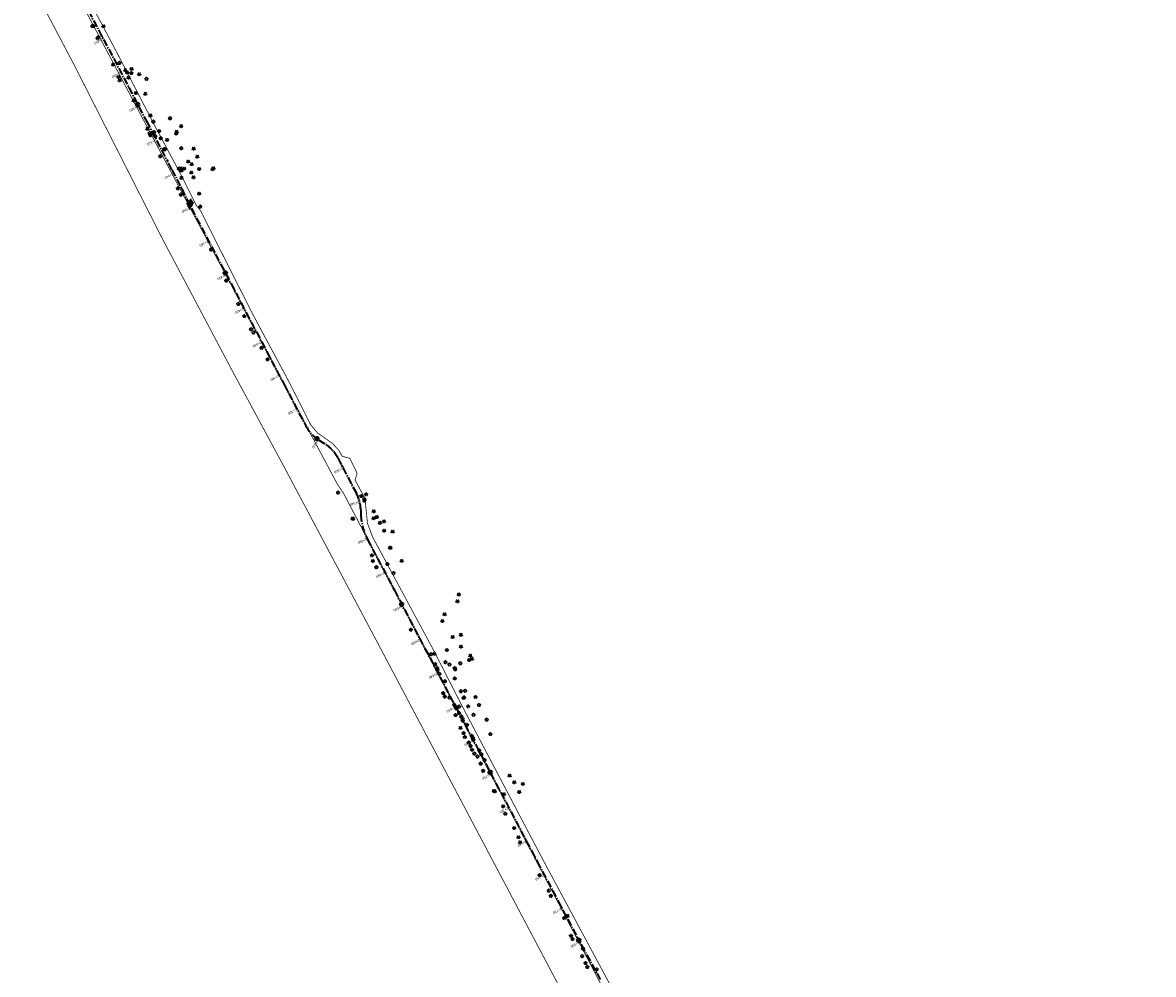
# Model space of a CAD drawing. Header units: metres. Extents: x 7529688 to 7533680, y 5721227 to 5727807.
# Tile 12 of 17: x 7530729 to 7531324, y 5725308 to 5725809. Entities that reach past the tile are written whole.
import ezdxf

# ---------------------------------------------------------------- set-up
doc = ezdxf.new("R2010")
doc.units = ezdxf.units.M
for name, pattern in [('817-dzialki-09-05-04$0$HIDDEN', [0.375, 0.25, -0.125]), ('ACAD_ISO05W100', [33, 24, -3, 0, -3, 0, -3]), ('CENTER2', [28.575, 19.05, -3.175, 3.175, -3.175])]:
    doc.linetypes.add(name, pattern=pattern)
for name, color, linetype in [('C-DROGI-SYTUACJA', 7, 'Continuous'), ('C-DROGI-SYTUACJA-ETYKIETY', 7, 'Continuous'), ('D-hatch-zjazdy-BA', 244, 'Continuous')]:
    doc.layers.add(name, color=color, linetype=linetype)
doc.layers.add('D-LR-etap-III', color=7, linetype='817-dzialki-09-05-04$0$HIDDEN', lineweight=50, true_color=0xff1aff)
doc.layers.add('D-pas-drogowy', color=7, linetype='ACAD_ISO05W100', lineweight=50)
doc.layers.add('widok', color=94, linetype='Continuous', lineweight=30)
doc.layers.add('poprzeczki', color=7, linetype='Continuous', true_color=0x0000c7)
doc.styles.get("Standard").update_dxf_attribs({"font": 'arial.ttf'})

# ---------------------------------------------------------------- blocks, each defined once
blk = doc.blocks.new('kilometraz')
at = {"linetype": 'ByBlock', "lineweight": -2}
blk.add_hatch(color=0, dxfattribs=at).paths.add_polyline_path([(0, -0.28125, 0.414213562), (0.28125, 0, 0.414213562), (0, 0.28125)])
at = {"color": 0, "linetype": 'ByBlock', "lineweight": -2}
blk.add_line((0, 0.28125), (0, -0.28125), dxfattribs=at)
blk.add_circle((0, 0), 0.28125, dxfattribs=at)
blk = doc.blocks.new('AeccTickLine')
at = {"color": 0, "linetype": 'ByBlock', "lineweight": -2}
blk.add_line((0, 1), (0, -1), dxfattribs=at)
blk = doc.blocks.new('OBOP02_01')
at = {"linetype": 'Continuous', "lineweight": -2}
blk.add_hatch(color=0, dxfattribs=at).paths.add_polyline_path([(0, -0.1, 1), (0, 0.1, 1)])
at = {"color": 0, "linetype": 'Continuous', "lineweight": -2}
blk.add_circle((0, 0), 0.1, dxfattribs=at)
for centre, radius, start, end in [((-0.8, 0.2), 0.7, 101.6336, 222.6627), ((0, 0.8), 0.7, 29.8459, 150.1541), ((0.8, 0.2), 0.7, 317.3373, 78.3664), ((-0.5, -0.6), 0.71, 174.3693, 292.5572), ((0.5, -0.6), 0.71, 247.4428, 5.6307)]:
    blk.add_arc(centre, radius, start, end, dxfattribs=at)
blk = doc.blocks.new('OBOP01_01')
at = {"linetype": 'Continuous', "lineweight": -2}
blk.add_hatch(color=0, dxfattribs=at).paths.add_polyline_path([(0, -0.1, 1), (0, 0.1, 1)])
at = {"color": 0, "linetype": 'Continuous', "lineweight": -2, "flags": 128}
blk.add_lwpolyline([(0, -1.7), (-0.3, -0.5), (-1.7, -0.5), (-0.6, 0.2), (-1, 1.4), (0, 0.6), (1, 1.4), (0.6, 0.2), (1.7, -0.5), (0.3, -0.5), (0, -1.7)], dxfattribs=at)
at = {"color": 0, "linetype": 'Continuous', "lineweight": -2}
blk.add_circle((0, 0), 0.1, dxfattribs=at)

msp = doc.modelspace()

# ---------------------------------------------------------------- hatches: boundary and pattern name
at = {"layer": 'D-hatch-zjazdy-BA'}
h = msp.add_hatch(dxfattribs=at)
h.set_pattern_fill('ANSI37', color=256, scale=0.15, style=0)
h.set_pattern_definition([(45, (0, 0), (-0.33675960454, 0.33675960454), []), (135, (0, 0), (-0.33675960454, -0.33675960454), [])])
h.paths.add_polyline_path([(7530817.23, 5725716.62), (7530814.97, 5725713.94), (7530816.53, 5725710.87), (7530818.77, 5725714.21)])

# ---------------------------------------------------------------- linework, layer by layer
at = {"layer": 'C-DROGI-SYTUACJA', "color": 2, "linetype": 'CENTER2', "lineweight": 35, "ltscale": 0.2}
msp.add_lwpolyline([(7530749.94, 5725840.8), (7530776.61, 5725790.32), (7530793.84, 5725757.42), (7530804.98, 5725736.31, -0.004099), (7530807.24, 5725731.94), (7530820.11, 5725706.57), (7530830.27, 5725687.3), (7530846.39, 5725656.6), (7530866.2, 5725619.07), (7530877.76, 5725597.08, 0.133536), (7530884.91, 5725589.39), (7530887.48, 5725587.79, -0.133608), (7530894.64, 5725580.1), (7530904.4, 5725561.51, -0.112773), (7530906.68, 5725552.89), (7530906.77, 5725550.23, 0.113466), (7530910.23, 5725537.24), (7530924.39, 5725510.47), (7530956.38, 5725449.59), (7530999.63, 5725367.56), (7531020.53, 5725328, 0.004067), (7531022.84, 5725323.71), (7531022.84, 5725323.71), (7531032.81, 5725305.57, -0.004228)], format="xyb", dxfattribs=at)
at = {"layer": 'D-LR-etap-III', "ltscale": 10, "flags": 128}
msp.add_lwpolyline([(7531750.47, 5723895.1, 0.4, 0.4, 0), (7531750.5, 5723895.13, 0.4, 0.4, 0), (7531682.71, 5724022.92, 0.4, 0.4, 0), (7531619.18, 5724147.2, 0.4, 0.4, 0), (7531592.31, 5724198.49, 0.4, 0.4, 0), (7531553.26, 5724272.92, 0.4, 0.4, 0), (7531504.02, 5724366.79, 0.4, 0.4, 0), (7531482.09, 5724407.62, 0.4, 0.4, 0), (7531412.35, 5724541.18, 0.4, 0.4, 0), (7531388.46, 5724586.93, 0.4, 0.4, 0), (7531345.12, 5724669.94, 0.4, 0.4, 0), (7531127.66, 5725081.67, 0.4, 0.4, 0), (7531059.25, 5725211.04, 0.4, 0.4, 0), (7531008.01, 5725307.95, 0.4, 0.4, 0), (7530964.18, 5725390.84, 0.4, 0.4, 0), (7530914.56, 5725484.68, 0.4, 0.4, 0), (7530865.24, 5725577.49, 0.4, 0.4, 0), (7530840.09, 5725624.06, 0.4, 0.4, 0), (7530802.56, 5725694.92, 0.4, 0.4, 0), (7530755.54, 5725787.51, 0.4, 0.4, 0), (7530708.72, 5725876.3, 0.4, 0.4, 0), (7530695.12, 5725902.09, 0.4, 0.4, 0), (7530642.91, 5726001.08, 0.4, 0.4, 0), (7530634.93, 5726016.15, 0.4, 0.4, 0), (7530610.82, 5726061.93, 0.4, 0.4, 0), (7530610.82, 5726061.93, 0.4, 0.4, 0), (7530607.21, 5726063.51, 0.4, 0.4, 0), (7530597.42, 5726080.68, 0.4, 0.4, 0), (7530591.16, 5726088.44, 0.4, 0.4, 0), (7530581.28, 5726107.21, 0.4, 0.4, 0), (7530571.29, 5726130.56, 0.4, 0.4, 0), (7530549.55, 5726171.53, 0.4, 0.4, 0), (7530531.01, 5726206.47, 0.4, 0.4, 0), (7530516.46, 5726236.02, 0.4, 0.4, 0), (7530500.8, 5726266.14, 0.4, 0.4, 0), (7530491.35, 5726283.94, 0.4, 0.4, 0), (7530482.4, 5726303.41, 0.4, 0.4, 0), (7530482.4, 5726303.41, 0.4, 0.4, 0), (7530450.41, 5726357.28, 0.4, 0.4, 0), (7530397.76, 5726458.5, 0.4, 0.4, 0), (7530334.71, 5726583.66, 0.4, 0.4, 0), (7530303.94, 5726645.17, 0.4, 0.4, 0), (7530300.51, 5726651.78, 0.4, 0.4, 0), (7530289.21, 5726671.97, 0.4, 0.4, 0), (7530281.54, 5726685.57, 0.4, 0.4, 0), (7530261.37, 5726724.16, 0.4, 0.4, 0), (7530254.03, 5726738.21, 0.4, 0.4, 0), (7530197.22, 5726845.06, 0.4, 0.4, 0), (7530194.71, 5726849.15, 0.4, 0.4, 0), (7530195.92, 5726850.75, 0.4, 0.4, 0), (7530170.55, 5726892.96, 0.4, 0.4, 0), (7530143.17, 5726945.07, 0.4, 0.4, 0), (7530105.06, 5727018.32, 0.4, 0.4, 0), (7530100.06, 5727027.16, 0.4, 0.4, 0), (7530062.32, 5727099.63, 0.4, 0.4, 0), (7530015.38, 5727189.42, 0.4, 0.4, 0), (7529983.21, 5727250.21, 0.4, 0.4, 0), (7529953.28, 5727306.75, 0.4, 0.4, 0), (7529900.67, 5727406.16, 0.4, 0.4, 0), (7529890.63, 5727425.13, 0.4, 0.4, 0), (7529875.16, 5727454.43, 0.4, 0.4, 0), (7529857.56, 5727487.79, 0.4, 0.4, 0), (7529835.19, 5727530.19, 0.4, 0.4, 0), (7529811.74, 5727574.66, 0.4, 0.4, 0), (7529792.1, 5727611.92, 0.4, 0.4, 0), (7529768.07, 5727657.47, 0.4, 0.4, 0), (7529755.21, 5727682.13, 0.4, 0.4, 0), (7529753.31, 5727681.13, 0.4, 0.4, 0), (7529739.21, 5727707.77, 0.4, 0.4, 0), (7529735.39, 5727711.25, 0.4, 0.4, 0), (7529725.42, 5727730.2, 0.4, 0.4, 0), (7529723.55, 5727729.88, 0.4, 0.4, 0), (7529695.57, 5727782.93, 0.4, 0.4, 0), (7529717.68, 5727794.02, 0.4, 0.4, 0), (7529736.27, 5727758.65, 0.4, 0.4, 0), (7529736.27, 5727758.65, 0.4, 0.4, 0), (7529744.51, 5727750.41, 0.4, 0.4, 0), (7529744.51, 5727750.41, 0.4, 0.4, 0), (7529750.28, 5727738.55, 0.4, 0.4, 0), (7529777.11, 5727687.57, 0.4, 0.4, 0), (7529796.52, 5727651.33, 0.4, 0.4, 0), (7529814.94, 5727616.79, 0.4, 0.4, 0), (7529839.01, 5727572.3, 0.4, 0.4, 0), (7529860.62, 5727532.51, 0.4, 0.4, 0), (7529882.35, 5727491.5, 0.4, 0.4, 0), (7529904.87, 5727449.1, 0.4, 0.4, 0), (7529920.75, 5727418.88, 0.4, 0.4, 0), (7529946.68, 5727368.55, 0.4, 0.4, 0), (7529972.02, 5727320.57, 0.4, 0.4, 0), (7529987.74, 5727290.15, 0.4, 0.4, 0), (7529996.5, 5727273.66, 0.4, 0.4, 0), (7530017.54, 5727234.2, 0.4, 0.4, 0), (7530033.05, 5727204.86, 0.4, 0.4, 0), (7530051.62, 5727170.22, 0.4, 0.4, 0), (7530069.28, 5727137.02, 0.4, 0.4, 0), (7530089.39, 5727097.53, 0.4, 0.4, 0), (7530109.71, 5727060.75, 0.4, 0.4, 0), (7530136.77, 5727011.64, 0.4, 0.4, 0), (7530162.45, 5726962.74, 0.4, 0.4, 0), (7530187.67, 5726916.99, 0.4, 0.4, 0), (7530207.82, 5726879.34, 0.4, 0.4, 0), (7530230.63, 5726834.52, 0.4, 0.4, 0), (7530262.29, 5726776.62, 0.4, 0.4, 0), (7530277.51, 5726760.21, 0.4, 0.4, 0), (7530286.04, 5726744.11, 0.4, 0.4, 0), (7530288.1, 5726735.88, 0.4, 0.4, 0), (7530290.39, 5726725.05, 0.4, 0.4, 0), (7530296.18, 5726713.58, 0.4, 0.4, 0), (7530302.73, 5726701.18, 0.4, 0.4, 0), (7530325.69, 5726657.47, 0.4, 0.4, 0), (7530343.24, 5726623.65, 0.4, 0.4, 0), (7530360.23, 5726591.75, 0.4, 0.4, 0), (7530383.21, 5726548.06, 0.4, 0.4, 0), (7530406.02, 5726503.61, 0.4, 0.4, 0), (7530427.46, 5726462.62, 0.4, 0.4, 0), (7530447.93, 5726424.39, 0.4, 0.4, 0), (7530471.13, 5726379.92, 0.4, 0.4, 0), (7530490.5, 5726343.03, 0.4, 0.4, 0), (7530509.5, 5726306.73, 0.4, 0.4, 0), (7530529.89, 5726267.24, 0.4, 0.4, 0), (7530543.85, 5726238.99, 0.4, 0.4, 0), (7530554.81, 5726218.94, 0.4, 0.4, 0), (7530559.03, 5726212.22, 0.4, 0.4, 0), (7530563.06, 5726206.41, 0.4, 0.4, 0), (7530566.93, 5726200.46, 0.4, 0.4, 0), (7530569.77, 5726194.9, 0.4, 0.4, 0), (7530571.47, 5726191.28, 0.4, 0.4, 0), (7530572.84, 5726188.02, 0.4, 0.4, 0), (7530575.3, 5726182.03, 0.4, 0.4, 0), (7530579.74, 5726173.31, 0.4, 0.4, 0), (7530583.3, 5726167.41, 0.4, 0.4, 0), (7530593.4, 5726163.33, 0.4, 0.4, 0), (7530598.62, 5726155.26, 0.4, 0.4, 0), (7530608.26, 5726140.5, 0.4, 0.4, 0), (7530603.27, 5726136.83, 0.4, 0.4, 0), (7530606.53, 5726131.84, 0.4, 0.4, 0), (7530604.24, 5726124.22, 0.4, 0.4, 0), (7530605.85, 5726121.63, 0.4, 0.4, 0), (7530608.97, 5726116.16, 0.4, 0.4, 0), (7530618.11, 5726097.79, 0.4, 0.4, 0), (7530651.21, 5726034.96, 0.4, 0.4, 0), (7530670.24, 5725998.61, 0.4, 0.4, 0), (7530698.08, 5725945.95, 0.4, 0.4, 0), (7530716.51, 5725911.31, 0.4, 0.4, 0), (7530735.22, 5725875.67, 0.4, 0.4, 0), (7530752.5, 5725842.15, 0.4, 0.4, 0), (7530778.31, 5725793.5, 0.4, 0.4, 0), (7530797.5, 5725756.38, 0.4, 0.4, 0), (7530812.52, 5725728.29, 0.4, 0.4, 0), (7530820.04, 5725713.16, 0.4, 0.4, 0), (7530822.42, 5725710.19, 0.4, 0.4, 0), (7530833.15, 5725688.8, 0.4, 0.4, 0), (7530849.63, 5725656.16, 0.4, 0.4, 0), (7530867.98, 5725621.96, 0.4, 0.4, 0), (7530872.63, 5725612.89, 0.4, 0.4, 0), (7530880.35, 5725597.59, 0.4, 0.4, 0), (7530883.84, 5725593.39, 0.4, 0.4, 0), (7530891.78, 5725587.76, 0.4, 0.4, 0), (7530895.04, 5725584.28, 0.4, 0.4, 0), (7530897.03, 5725580.94, 0.4, 0.4, 0), (7530900.95, 5725579.95, 0.4, 0.4, 0), (7530904.81, 5725571.98, 0.4, 0.4, 0), (7530903.68, 5725568.57, 0.4, 0.4, 0), (7530908.9, 5725558.84, 0.4, 0.4, 0), (7530910.25, 5725545.67, 0.4, 0.4, 0), (7530912.87, 5725538.65, 0.4, 0.4, 0), (7530945.28, 5725478.46, 0.4, 0.4, 0), (7530959.69, 5725450.25, 0.4, 0.4, 0), (7531002.83, 5725368.19, 0.4, 0.4, 0), (7531044.7, 5725290.31, 0.4, 0.4, 0), (7531064.1, 5725253.21, 0.4, 0.4, 0), (7531083.01, 5725216.68, 0.4, 0.4, 0), (7531113.01, 5725158.47, 0.4, 0.4, 0), (7531137.36, 5725113.07, 0.4, 0.4, 0), (7531150.83, 5725086.71, 0.4, 0.4, 0), (7531159.75, 5725076.64, 0.4, 0.4, 0), (7531166.31, 5725074.58, 0.4, 0.4, 0), (7531172.29, 5725062.58, 0.4, 0.4, 0), (7531170.59, 5725055.61, 0.4, 0.4, 0), (7531173.73, 5725044.08, 0.4, 0.4, 0), (7531215.34, 5724964.86, 0.4, 0.4, 0), (7531238.05, 5724921.68, 0.4, 0.4, 0), (7531262.39, 5724875.28, 0.4, 0.4, 0), (7531295.59, 5724811.27, 0.4, 0.4, 0), (7531348.49, 5724712.36, 0.4, 0.4, 0), (7531363.74, 5724682.68, 0.4, 0.4, 0), (7531366.99, 5724675.87, 0.4, 0.4, 0), (7531382.54, 5724646.11, 0.4, 0.4, 0), (7531401.3, 5724610.87, 0.4, 0.4, 0), (7531428.96, 5724558.86, 0.4, 0.4, 0), (7531449.11, 5724520.4, 0.4, 0.4, 0), (7531477.29, 5724465.83, 0.4, 0.4, 0), (7531501, 5724421.11, 0.4, 0.4, 0), (7531512.12, 5724400.55, 0.4, 0.4, 0), (7531513.78, 5724396.76, 0.4, 0.4, 0), (7531526.32, 5724379.39, 0.4, 0.4, 0), (7531566.78, 5724302.74, 0.4, 0.4, 0), (7531612.28, 5724225.61, 0.4, 0.4, 0), (7531620.49, 5724210.55, 0.4, 0.4, 0), (7531631.58, 5724196.26, 0.4, 0.4, 0), (7531653.48, 5724152.43, 0.4, 0.4, 0), (7531661.15, 5724128.49, 0.4, 0.4, 0), (7531673.88, 5724101.19, 0.4, 0.4, 0), (7531684.69, 5724081.18, 0.4, 0.4, 0), (7531699.21, 5724051.17, 0.4, 0.4, 0), (7531704.03, 5724040.58, 0.4, 0.4, 0), (7531704.03, 5724040.58, 0.4, 0.4, 0), (7531703.91, 5724037.17, 0.4, 0.4, 0), (7531736.42, 5723969.23, 0.4, 0.4, 0), (7531738.29, 5723967.7, 0.4, 0.4, 0), (7531742.18, 5723962.35, 0.4, 0.4, 0), (7531744.29, 5723958.62, 0.4, 0.4, 0), (7531755.39, 5723944.19, 0.4, 0.4, 0), (7531758.69, 5723936.76, 0.4, 0.4, 0), (7531780.08, 5723929.25, 0.4, 0.4, 0), (7531792.61, 5723906.34, 0.4, 0.4, 0), (7531792.61, 5723906.34, 0.4, 0.4, 0), (7531756.96, 5723883.06, 0.4, 0.4, 0), (7531750.46, 5723895.13, 0.4, 0.4, 0), (7531750.46, 5723895.13, 0, 0, 0)], format="xyseb", dxfattribs=at)
at = {"layer": 'D-pas-drogowy', "ltscale": 0.2, "flags": 128}
msp.add_lwpolyline([(7531633.02, 5724182.83, 0.4, 0.4, 0), (7531617.56, 5724211.61, 0.4, 0.4, 0), (7531566.78, 5724302.74, 0.4, 0.4, 0), (7531538.42, 5724356.47, 0.4, 0.4, 0), (7531526.32, 5724379.39, 0.4, 0.4, 0), (7531516.1, 5724393.61, 0.4, 0.4, 0.001485), (7531513.78, 5724396.84, 0.4, 0.4, 0), (7531501.87, 5724413.41, 0.4, 0.4, 0), (7531474.93, 5724464.51, 0.4, 0.4, 0), (7531446.2, 5724518.99, 0.4, 0.4, 0), (7531424.96, 5724559.26, 0.4, 0.4, 0), (7531398.44, 5724609.57, 0.4, 0.4, 0), (7531379.65, 5724645.22, 0.4, 0.4, 0), (7531365.23, 5724672.56, 0.4, 0.4, 0), (7531341.31, 5724717.92, 0.4, 0.4, 0), (7531312.9, 5724771.79, 0.4, 0.4, 0), (7531292.59, 5724810.31, 0.4, 0.4, 0), (7531259.39, 5724873.27, 0.4, 0.4, 0), (7531233.74, 5724921.92, 0.4, 0.4, 0), (7531203.07, 5724980.09, 0.4, 0.4, 0), (7531173.47, 5725036.23, 0.4, 0.4, 0), (7531168.27, 5725046.09, 0.4, 0.4, 0), (7531172.29, 5725062.58, 0.4, 0.4, 0), (7531166.31, 5725074.58, 0.4, 0.4, 0), (7531150.32, 5725079.6, 0.4, 0.4, 0), (7531141.5, 5725096.43, 0.4, 0.4, 0), (7531109.31, 5725157.81, 0.4, 0.4, 0), (7531086.64, 5725201.05, 0.4, 0.4, 0), (7531059.2, 5725253.38, 0.4, 0.4, 0), (7531028.21, 5725312.49, 0.4, 0.4, 0), (7530999.1, 5725367.99, 0.4, 0.4, 0), (7530956.25, 5725449.72, 0.4, 0.4, 0), (7530924.4, 5725510.46, 0.4, 0.4, 0), (7530897.51, 5725561.74, 0.4, 0.4, 0), (7530894.46, 5725566.14, 0.4, 0.4, 0), (7530892.16, 5725570.49, 0.4, 0.4, 0), (7530869.36, 5725613.31, 0.4, 0.4, 0), (7530861.69, 5725627.7, 0.4, 0.4, 0), (7530852.74, 5725644.52, 0.4, 0.4, 0), (7530831.51, 5725684.2, 0.4, 0.4, 0), (7530811.13, 5725722.52, 0.4, 0.4, 0), (7530792.35, 5725757.94, 0.4, 0.4, 0), (7530768.03, 5725803.8, 0.4, 0.4, 0), (7530748.77, 5725840.18, 0.4, 0.4, 0), (7530727.7, 5725879.97, 0.4, 0.4, 0), (7530712.1, 5725909.55, 0.4, 0.4, 0), (7530693.64, 5725944.65, 0.4, 0.4, 0), (7530665.7, 5725997.54, 0.4, 0.4, 0), (7530641.76, 5726042.88, 0.4, 0.4, 0), (7530616.5, 5726091.48, 0.4, 0.4, 0), (7530604.63, 5726114.32, 0.4, 0.4, -0.007763), (7530602.5, 5726118.43, 0.4, 0.4, 0), (7530603.99, 5726123.39, 0.4, 0.4, 0), (7530606.53, 5726131.84, 0.4, 0.4, 0), (7530603.27, 5726136.83, 0.4, 0.4, 0), (7530593.78, 5726151.37, 0.4, 0.4, 0), (7530590.2, 5726156.84, 0.4, 0.4, 0), (7530583.3, 5726167.41, 0.4, 0.4, 0), (7530580.58, 5726170.43, 0.4, 0.4, 0), (7530575.85, 5726175.67, 0.4, 0.4, 0), (7530569.01, 5726186.66, 0.4, 0.4, 0), (7530562.56, 5726199.19, 0.4, 0.4, 0), (7530555.67, 5726211.39, 0.4, 0.4, 0), (7530548.29, 5726224.23, 0.4, 0.4, 0), (7530540.58, 5726237.71, 0.4, 0.4, 0), (7530532.68, 5726252.65, 0.4, 0.4, 0), (7530524.06, 5726269.35, 0.4, 0.4, 0), (7530502.82, 5726309.91, 0.4, 0.4, 0), (7530488.83, 5726336.63, 0.4, 0.4, 0), (7530466.03, 5726380.16, 0.4, 0.4, 0), (7530438.47, 5726432.77, 0.4, 0.4, 0), (7530424.53, 5726459.09, 0.4, 0.4, 0), (7530401.63, 5726502.97, 0.4, 0.4, 0), (7530383.38, 5726538.06, 0.4, 0.4, 0), (7530353.97, 5726593.52, 0.4, 0.4, 0), (7530338.47, 5726622.74, 0.4, 0.4, 0), (7530322.01, 5726653.88, 0.4, 0.4, 0), (7530297.54, 5726700.33, 0.4, 0.4, 0), (7530287.38, 5726719.6, 0.4, 0.4, 0), (7530285.95, 5726722.32, 0.4, 0.4, 0), (7530280.26, 5726733.12, 0.4, 0.4, 0), (7530266.73, 5726758.74, 0.4, 0.4, 0), (7530260.42, 5726770.47, 0.4, 0.4, 0), (7530253.25, 5726783.82, 0.4, 0.4, 0), (7530244.95, 5726799.33, 0.4, 0.4, 0), (7530239.39, 5726808.49, 0.4, 0.4, 0), (7530238.29, 5726807.9, 0.4, 0.4, 0), (7530218.11, 5726850.67, 0.4, 0.4, 0), (7530175.91, 5726928.17, 0.4, 0.4, 0), (7530096.68, 5727076.15, 0.4, 0.4, 0), (7530094.68, 5727079.89, 0.4, 0.4, 0), (7530064.6, 5727135.52, 0.4, 0.4, 0), (7530046.73, 5727168.89, 0.4, 0.4, 0), (7530025.8, 5727208.46, 0.4, 0.4, 0), (7530012.85, 5727232.98, 0.4, 0.4, 0), (7529994.15, 5727268.45, 0.4, 0.4, 0), (7529981.67, 5727291.93, 0.4, 0.4, 0), (7529949.89, 5727351.73, 0.4, 0.4, 0), (7529924.75, 5727399.03, 0.4, 0.4, 0), (7529915.52, 5727417.1, 0.4, 0.4, 0), (7529885.83, 5727475.19, 0.4, 0.4, 0), (7529862.56, 5727519.97, 0.4, 0.4, 0), (7529852.98, 5727538.19, 0.4, 0.4, 0), (7529836.51, 5727569.51, 0.4, 0.4, 0), (7529815.37, 5727609.14, 0.4, 0.4, 0), (7529792.8, 5727651.25, 0.4, 0.4, 0), (7529774.2, 5727685.86, 0.4, 0.4, 0), (7529746.97, 5727736.06, 0.4, 0.4, 0), (7529733.92, 5727757.62, 0.4, 0.4, 0), (7529708.61, 5727806.39, 0.4, 0.4, 0), (7529688.49, 5727796.34, 0.4, 0.4, 0), (7529723.55, 5727729.88, 0.4, 0.4, 0), (7529725.42, 5727730.2, 0.4, 0.4, 0), (7529735.38, 5727711.28, 0.4, 0.4, 0), (7529739.21, 5727707.77, 0.4, 0.4, 0), (7529753.31, 5727681.13, 0.4, 0.4, 0), (7529755.18, 5727682.11, 0.4, 0.4, 0), (7529792.1, 5727611.92, 0.4, 0.4, 0), (7529811.74, 5727574.66, 0.4, 0.4, 0), (7529835.19, 5727530.19, 0.4, 0.4, 0), (7529857.56, 5727487.79, 0.4, 0.4, 0), (7529875.16, 5727454.43, 0.4, 0.4, 0), (7529890.63, 5727425.13, 0.4, 0.4, 0), (7529900.67, 5727406.16, 0.4, 0.4, 0), (7529953.28, 5727306.75, 0.4, 0.4, 0), (7529983.21, 5727250.21, 0.4, 0.4, 0), (7530015.38, 5727189.42, 0.4, 0.4, 0), (7530062.32, 5727099.63, 0.4, 0.4, 0), (7530100.06, 5727027.16, 0.4, 0.4, 0), (7530105.06, 5727018.32, 0.4, 0.4, 0), (7530143.17, 5726945.07, 0.4, 0.4, 0), (7530170.55, 5726892.96, 0.4, 0.4, 0), (7530195.92, 5726850.75, 0.4, 0.4, 0), (7530194.71, 5726849.15, 0.4, 0.4, 0), (7530197.22, 5726845.06, 0.4, 0.4, 0), (7530254.03, 5726738.21, 0.4, 0.4, 0), (7530261.37, 5726724.16, 0.4, 0.4, 0), (7530281.54, 5726685.57, 0.4, 0.4, 0), (7530289.21, 5726671.97, 0.4, 0.4, 0), (7530300.51, 5726651.78, 0.4, 0.4, 0), (7530303.94, 5726645.17, 0.4, 0.4, 0), (7530334.71, 5726583.66, 0.4, 0.4, 0), (7530397.76, 5726458.5, 0.4, 0.4, 0), (7530450.41, 5726357.28, 0.4, 0.4, 0), (7530482.4, 5726303.41, 0.4, 0.4, 0), (7530483.69, 5726301, 0.4, 0.4, 0), (7530491.35, 5726283.94, 0.4, 0.4, 0), (7530512.67, 5726243.78, 0.4, 0.4, 0), (7530529.43, 5726209.46, 0.4, 0.4, 0), (7530571.29, 5726130.56, 0.4, 0.4, 0), (7530581.28, 5726107.21, 0.4, 0.4, 0), (7530591.16, 5726088.44, 0.4, 0.4, 0), (7530597.42, 5726080.68, 0.4, 0.4, 0), (7530607.21, 5726063.51, 0.4, 0.4, 0), (7530610.82, 5726061.93, 0.4, 0.4, 0), (7530634.93, 5726016.15, 0.4, 0.4, 0), (7530642.91, 5726001.08, 0.4, 0.4, 0), (7530695.12, 5725902.09, 0.4, 0.4, 0), (7530708.72, 5725876.3, 0.4, 0.4, 0), (7530755.54, 5725787.51, 0.4, 0.4, 0), (7530802.56, 5725694.92, 0.4, 0.4, 0), (7530840.09, 5725624.06, 0.4, 0.4, 0), (7530865.24, 5725577.49, 0.4, 0.4, 0), (7530914.56, 5725484.68, 0.4, 0.4, 0), (7530964.18, 5725390.84, 0.4, 0.4, 0), (7531008.01, 5725307.95, 0.4, 0.4, 0), (7531059.25, 5725211.04, 0.4, 0.4, 0), (7531127.66, 5725081.67, 0.4, 0.4, 0), (7531345.12, 5724669.94, 0.4, 0.4, 0), (7531388.46, 5724586.93, 0.4, 0.4, 0), (7531412.35, 5724541.18, 0.4, 0.4, 0), (7531482.09, 5724407.62, 0.4, 0.4, 0), (7531504.02, 5724366.79, 0.4, 0.4, 0), (7531519.37, 5724337.52, 0.4, 0.4, 0), (7531563.75, 5724252.93, 0.4, 0.4, 0), (7531602.18, 5724179.68, 0.4, 0.4, 0), (7531619.18, 5724147.2, 0.4, 0.4, 0), (7531625.04, 5724135.64, 0.4, 0.4, 0), (7531656.8, 5724073.32, 0.4, 0.4, 0), (7531675.12, 5724037.36, 0.4, 0.4, 0), (7531682.71, 5724022.92, 0.4, 0.4, 0), (7531705.57, 5723979.81, 0.4, 0.4, 0), (7531736.61, 5723921.26, 0.4, 0.4, 0), (7531750.46, 5723895.13, 0.4, 0.4, 0), (7531740.77, 5723886.56, 0.4, 0.4, 0), (7531732.86, 5723885, 0.4, 0.4, 0), (7531722.18, 5723887.77, 0.4, 0.4, 0), (7531729.87, 5723862.17, 0.4, 0.4, 0), (7531742.92, 5723861.93, 0.4, 0.4, 0), (7531763.71, 5723859.52, 0.4, 0.4, 0), (7531768.42, 5723854.12, 0.4, 0.4, 0), (7531787.42, 5723817.97, 0.4, 0.4, 0), (7531795.57, 5723809.82, 0.4, 0.4, 0), (7531816.35, 5723819.85, 0.4, 0.4, 0), (7531816.35, 5723819.85, 0.4, 0.4, 0), (7531805.06, 5723843.23, 0.4, 0.4, 0), (7531803.61, 5723886.23, 0.4, 0.4, 0), (7531803.61, 5723886.23, 0.4, 0.4, 0), (7531780.08, 5723929.25, 0.4, 0.4, 0), (7531758.69, 5723936.76, 0.4, 0.4, 0), (7531749.36, 5723946.41, 0.4, 0.4, 0), (7531742.71, 5723953.29, 0.4, 0.4, 0), (7531735.18, 5723967.88, 0.4, 0.4, 0), (7531722.37, 5723992.68, 0.4, 0.4, 0), (7531705.04, 5724030.89, 0.4, 0.4, 0), (7531699.47, 5724043.17, 0.4, 0.4, 0), (7531692.69, 5724058.11, 0.4, 0.4, 0), (7531679.67, 5724084.02, 0.4, 0.4, 0), (7531674.55, 5724094.21, 0.4, 0.4, 0), (7531666.63, 5724114, 0.4, 0.4, 0), (7531649, 5724153.82, 0.4, 0.4, 0), (7531641.49, 5724149.34, 0.4, 0.4, 0), (7531626.04, 5724179.34, 0.4, 0.4, 0), (7531633.03, 5724182.84, 0, 0, 0)], format="xyseb", dxfattribs=at)

# ---------------------------------------------------------------- block references
at = {"layer": 'poprzeczki', "color": 2, "linetype": 'Continuous', "lineweight": 60, "xscale": 0.25, "yscale": 0.25, "zscale": 0.25}
for p, rotation in [((7530770.66, 5725801.58), 297.8454490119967), ((7530775.33, 5725792.74), 297.8454490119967), ((7530779.98, 5725783.89), 297.6341199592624), ((7530784.61, 5725775.03), 297.6341199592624), ((7530793.89, 5725757.31), 297.8367012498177), ((7530798.56, 5725748.46), 297.8367012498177), ((7530803.23, 5725739.62), 297.8367012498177), ((7530807.85, 5725730.75), 296.8972795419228), ((7530812.37, 5725721.83), 296.8972795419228), ((7530816.89, 5725712.91), 296.8972795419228), ((7530821.46, 5725704.02), 297.7974960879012), ((7530826.12, 5725695.17), 297.7974960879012), ((7530830.78, 5725686.32), 297.7019923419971), ((7530840.08, 5725668.62), 297.7019923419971), ((7530844.73, 5725659.76), 297.7019923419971), ((7530849.39, 5725650.92), 297.8321633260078), ((7530854.06, 5725642.07), 297.8321633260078), ((7530858.73, 5725633.23), 297.8321633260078), ((7530863.4, 5725624.39), 297.8321633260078), ((7530868.06, 5725615.54), 297.7201250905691), ((7530872.71, 5725606.69), 297.7201250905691), ((7530877.36, 5725597.83), 297.7201250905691), ((7530891.69, 5725584.29), 312.4108181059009), ((7530896.9, 5725575.79), 297.7038992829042), ((7530901.55, 5725566.94), 297.7038992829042), ((7530905.86, 5725557.93), 286.6392570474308), ((7530906.93, 5725548.02), 276.1992591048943), ((7530909.63, 5725538.44), 295.2978522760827), ((7530914.28, 5725529.59), 297.8607749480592), ((7530918.95, 5725520.75), 297.8607749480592), ((7530923.63, 5725511.91), 297.8607749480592), ((7530932.93, 5725494.21), 297.723847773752), ((7530937.58, 5725485.35), 297.723847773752), ((7530942.24, 5725476.5), 297.723847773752), ((7530946.89, 5725467.65), 297.723847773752), ((7530951.54, 5725458.8), 297.723847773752), ((7530956.19, 5725449.95), 297.723847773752), ((7530960.86, 5725441.1), 297.8005548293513), ((7530965.52, 5725432.25), 297.8005548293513), ((7530970.18, 5725423.41), 297.8005548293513), ((7530979.51, 5725405.72), 297.8005548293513), ((7530984.18, 5725396.87), 297.8005548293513), ((7530988.84, 5725388.02), 297.8005548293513), ((7530993.5, 5725379.18), 297.8005548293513), ((7530998.17, 5725370.33), 297.8005548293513), ((7531002.84, 5725361.49), 297.8496623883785), ((7531007.51, 5725352.65), 297.8496623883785), ((7531012.18, 5725343.81), 297.8496623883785), ((7531016.85, 5725334.96), 297.8496623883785), ((7531026.33, 5725317.36), 298.7817039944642), ((7531031.15, 5725308.59), 298.7817039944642)]:
    msp.add_blockref('AeccTickLine', p, dxfattribs=dict(at, rotation=rotation))
at = {"layer": 'poprzeczki', "color": 10, "linetype": 'Continuous', "lineweight": 60, "xscale": 2.249999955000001, "yscale": 2.249999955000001, "zscale": 2.249999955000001}
for p, rotation in [((7530789.25, 5725766.17), 297.6341199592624), ((7530835.43, 5725677.47), 297.7019923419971), ((7530883.68, 5725590.22), 323.9143922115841), ((7530928.28, 5725503.06), 297.723847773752), ((7530974.85, 5725414.56), 297.8005548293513), ((7531021.53, 5725326.13), 298.2560166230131)]:
    msp.add_blockref('kilometraz', p, dxfattribs=dict(at, rotation=rotation))
at = {"layer": 'widok', "linetype": 'Continuous', "xscale": 0.5, "yscale": 0.5, "zscale": 0.5}
for name, p in [('OBOP02_01', (7530765.4, 5725807.53)), ('OBOP02_01', (7530765.87, 5725807.49)), ('OBOP01_01', (7530771.19, 5725807.35)), ('OBOP02_01', (7530768.11, 5725801.06)), ('OBOP02_01', (7530768.6, 5725801.61)), ('OBOP01_01', (7530776.39, 5725787.14)), ('OBOP02_01', (7530779.61, 5725788.08)), ('OBOP01_01', (7530782.73, 5725784.24)), ('OBOP01_01', (7530786.04, 5725784.85)), ('OBOP01_01', (7530779.14, 5725780.66)), ('OBOP01_01', (7530779.73, 5725778.86)), ('OBOP01_01', (7530783.68, 5725782.94)), ('OBOP01_01', (7530784.45, 5725780.28)), ('OBOP02_01', (7530785.88, 5725782.76)), ('OBOP01_01', (7530790.07, 5725782.1)), ('OBOP02_01', (7530793.87, 5725779.67)), ('OBOP01_01', (7530788.32, 5725772.16)), ('OBOP01_01', (7530787.14, 5725768.16)), ('OBOP01_01', (7530793.25, 5725771.77)), ('OBOP01_01', (7530795.95, 5725760.37)), ('OBOP02_01', (7530797.51, 5725757.17)), ('OBOP02_01', (7530806.26, 5725758.92)), ('OBOP01_01', (7530812.13, 5725754.75)), ('OBOP01_01', (7530794.36, 5725753.33)), ('OBOP02_01', (7530795.58, 5725751.03)), ('OBOP02_01', (7530795.84, 5725750.28)), ('OBOP02_01', (7530795.95, 5725750.02)), ('OBOP02_01', (7530797.94, 5725751.58)), ('OBOP02_01', (7530798.49, 5725749.49)), ('OBOP01_01', (7530800.58, 5725752.15)), ('OBOP02_01', (7530801.38, 5725748.47)), ('OBOP01_01', (7530809.48, 5725750.86)), ('OBOP01_01', (7530809.73, 5725751.78)), ('OBOP02_01', (7530803.18, 5725742.65)), ('OBOP02_01', (7530803.53, 5725742.6)), ('OBOP01_01', (7530804.72, 5725747.51)), ('OBOP02_01', (7530812.19, 5725743.18)), ('OBOP01_01', (7530818.72, 5725742.9)), ('OBOP02_01', (7530801.15, 5725738.95)), ('OBOP01_01', (7530820.63, 5725738.69)), ('OBOP01_01', (7530810.91, 5725732.31)), ('OBOP01_01', (7530811.77, 5725732.6)), ('OBOP01_01', (7530812.28, 5725731.39)), ('OBOP01_01', (7530813.69, 5725732.45)), ('OBOP01_01', (7530815.87, 5725736.07)), ('OBOP01_01', (7530817.51, 5725730.33)), ('OBOP01_01', (7530817.65, 5725734.7)), ('OBOP01_01', (7530821.61, 5725732.15)), ('OBOP01_01', (7530828.64, 5725732.04)), ('OBOP01_01', (7530829.11, 5725732.57)), ('OBOP01_01', (7530812.34, 5725727.53)), ('OBOP01_01', (7530818.65, 5725727.8)), ('OBOP02_01', (7530810.41, 5725722.02)), ('OBOP02_01', (7530811.99, 5725718.73)), ('OBOP01_01', (7530821.63, 5725719.23)), ('OBOP02_01', (7530822.17, 5725712.42)), ('OBOP02_01', (7530827.89, 5725689.86)), ('OBOP02_01', (7530835.87, 5725673.46)), ('OBOP02_01', (7530842.27, 5725661.19)), ('OBOP02_01', (7530845.36, 5725654.81)), ('OBOP02_01', (7530848.91, 5725647.9)), ('OBOP02_01', (7530850.25, 5725646.15)), ('OBOP02_01', (7530854.44, 5725638.02)), ('OBOP02_01', (7530857.56, 5725632.02)), ('OBOP02_01', (7530894.75, 5725561.91)), ('OBOP02_01', (7530907.02, 5725560.07)), ('OBOP02_01', (7530908.61, 5725558.45)), ('OBOP02_01', (7530908.62, 5725557.67)), ('OBOP02_01', (7530909.57, 5725560.95)), ('OBOP01_01', (7530913.53, 5725551.97)), ('OBOP01_01', (7530902.39, 5725548.2)), ('OBOP01_01', (7530902.71, 5725548.05)), ('OBOP01_01', (7530913.44, 5725548.37)), ('OBOP01_01', (7530915.15, 5725549)), ('OBOP01_01', (7530916.79, 5725545.94)), ('OBOP01_01', (7530918.91, 5725546.66)), ('OBOP01_01', (7530919.05, 5725541.77)), ('OBOP01_01', (7530923.44, 5725541.29)), ('OBOP02_01', (7530912.54, 5725528.82)), ('OBOP01_01', (7530922.1, 5725532.86)), ('OBOP01_01', (7530922.37, 5725532.75)), ('OBOP01_01', (7530913.08, 5725525.79)), ('OBOP02_01', (7530914.89, 5725522.63)), ('OBOP02_01', (7530914.96, 5725522.66)), ('OBOP02_01', (7530920.73, 5725524.25)), ('OBOP01_01', (7530928.22, 5725525.87)), ('OBOP02_01', (7530923.95, 5725519.47)), ('OBOP01_01', (7530957.6, 5725504.61)), ('OBOP01_01', (7530958.33, 5725508.21)), ('OBOP01_01', (7530949.66, 5725494.2)), ('OBOP01_01', (7530950.84, 5725497.78)), ('OBOP02_01', (7530933.1, 5725489.71)), ('OBOP01_01', (7530959.42, 5725486.98)), ('OBOP01_01', (7530955.09, 5725485.78)), ('OBOP01_01', (7530959.43, 5725480.73)), ('OBOP02_01', (7530943.73, 5725476.81)), ('OBOP01_01', (7530945.45, 5725476.91)), ('OBOP01_01', (7530952.04, 5725478.93)), ('OBOP01_01', (7530964.41, 5725475.97)), ('OBOP01_01', (7530965.24, 5725474.3)), ('OBOP02_01', (7530945.93, 5725471.49)), ('OBOP02_01', (7530946.96, 5725469.44)), ('OBOP02_01', (7530947.01, 5725468.55)), ('OBOP02_01', (7530951.27, 5725472.59)), ('OBOP02_01', (7530953.44, 5725471.38)), ('OBOP02_01', (7530956.17, 5725469.52)), ('OBOP02_01', (7530956.38, 5725468.81)), ('OBOP02_01', (7530959.1, 5725472.06)), ('OBOP01_01', (7530963.8, 5725473.7)), ('OBOP02_01', (7530948.12, 5725466.51)), ('OBOP02_01', (7530951.01, 5725462.59)), ('OBOP02_01', (7530956.19, 5725464.05)), ('OBOP02_01', (7530959.42, 5725457.27)), ('OBOP02_01', (7530961.69, 5725457.52)), ('OBOP02_01', (7530950.12, 5725456.34)), ('OBOP02_01', (7530950.93, 5725454.49)), ('OBOP02_01', (7530953.42, 5725453.97)), ('OBOP02_01', (7530960.82, 5725453.76)), ('OBOP02_01', (7530961.11, 5725454.07)), ('OBOP02_01', (7530967.09, 5725454.26)), ('OBOP02_01', (7530955.93, 5725450.16)), ('OBOP02_01', (7530956.63, 5725444.79)), ('OBOP02_01', (7530956.68, 5725449.11)), ('OBOP02_01', (7530957.04, 5725448.27)), ('OBOP02_01', (7530958.48, 5725445.81)), ('OBOP02_01', (7530958.49, 5725449.27)), ('OBOP02_01', (7530963.24, 5725449.34)), ('OBOP02_01', (7530966.05, 5725444.9)), ('OBOP02_01', (7530968.94, 5725450.06)), ('OBOP02_01', (7530959.68, 5725443.95)), ('OBOP02_01', (7530960.28, 5725442.86)), ('OBOP02_01', (7530960.35, 5725441.92)), ('OBOP02_01', (7530962.67, 5725439.67)), ('OBOP02_01', (7530972.97, 5725442.39)), ('OBOP01_01', (7530959.23, 5725438)), ('OBOP02_01', (7530960.84, 5725435.29)), ('OBOP02_01', (7530961.5, 5725433.18)), ('OBOP02_01', (7530965.12, 5725433.91)), ('OBOP02_01', (7530965.67, 5725432.86)), ('OBOP02_01', (7530974.96, 5725434.75)), ('OBOP02_01', (7530963.62, 5725430.27)), ('OBOP02_01', (7530964.52, 5725428.49)), ('OBOP02_01', (7530966, 5725431.81)), ('OBOP02_01', (7530965.24, 5725426.53)), ('OBOP02_01', (7530966.53, 5725424.53)), ('OBOP02_01', (7530968.13, 5725422.94)), ('OBOP02_01', (7530969.1, 5725426.15)), ('OBOP02_01', (7530970.18, 5725424.1)), ('OBOP02_01', (7530971.89, 5725421.04)), ('OBOP02_01', (7530969.83, 5725419.2)), ('OBOP02_01', (7530971.17, 5725415.33)), ('OBOP01_01', (7530985.06, 5725412.85)), ('OBOP01_01', (7530987.51, 5725409.3)), ('OBOP01_01', (7530976.78, 5725404.71)), ('OBOP01_01', (7530977.25, 5725404.59)), ('OBOP01_01', (7530982.08, 5725403.08)), ('OBOP01_01', (7530990.14, 5725404.24)), ('OBOP01_01', (7530992.01, 5725408.48)), ('OBOP01_01', (7530981.68, 5725396.69)), ('OBOP02_01', (7530982.83, 5725392.79)), ('OBOP01_01', (7530987.47, 5725385.23)), ('OBOP01_01', (7530989.73, 5725380.4)), ('OBOP01_01', (7530990.6, 5725377.69)), ('OBOP02_01', (7531000.85, 5725360.49)), ('OBOP02_01', (7531005.67, 5725352.38)), ('OBOP02_01', (7531006.77, 5725349.52)), ('OBOP02_01', (7531013.82, 5725337.92)), ('OBOP01_01', (7531015.57, 5725339.06)), ('OBOP02_01', (7531017.42, 5725328.61)), ('OBOP02_01', (7531018.15, 5725326.87)), ('OBOP02_01', (7531023.7, 5725321.84)), ('OBOP02_01', (7531023.3, 5725317.83)), ('OBOP02_01', (7531025.06, 5725314.23)), ('OBOP02_01', (7531025.98, 5725312.19)), ('OBOP02_01', (7531030.89, 5725310.9))]:
    msp.add_blockref(name, p, dxfattribs=at)

# ---------------------------------------------------------------- texts
at = {"layer": 'C-DROGI-SYTUACJA-ETYKIETY', "color": 2}
for s, rotation, p in [('2+260', 207.84545, (7530770.5, 5725801.08)), ('2+280', 207.63412, (7530779.82, 5725783.38)), ('2+300', 207.63412, (7530789.09, 5725765.66)), ('2+320', 207.8367, (7530798.4, 5725747.96)), ('2+340', 206.89728, (7530807.68, 5725730.25)), ('2+360', 206.89728, (7530816.73, 5725712.41)), ('2+380', 207.7975, (7530825.96, 5725694.66)), ('2+400', 207.70199, (7530835.27, 5725676.96)), ('2+420', 207.70199, (7530844.57, 5725659.26)), ('2+440', 207.83216, (7530853.9, 5725641.57)), ('2+460', 207.83216, (7530863.24, 5725623.88)), ('2+480', 207.72013, (7530872.55, 5725606.18)), ('2+500', 233.91439, (7530883.77, 5725589.69)), ('2+520', 207.7039, (7530896.74, 5725575.29)), ('2+540', 196.63926, (7530905.6, 5725557.47)), ('2+560', 205.29785, (7530909.45, 5725537.94)), ('2+580', 207.86077, (7530918.8, 5725520.24)), ('2+600', 207.72385, (7530928.12, 5725502.55)), ('2+620', 207.72385, (7530937.43, 5725484.85)), ('2+640', 207.72385, (7530946.73, 5725467.14)), ('2+660', 207.72385, (7530956.04, 5725449.44)), ('2+680', 207.80055, (7530965.36, 5725431.75)), ('2+700', 207.80055, (7530974.69, 5725414.06)), ('2+720', 207.80055, (7530984.02, 5725396.36)), ('2+740', 207.80055, (7530993.35, 5725378.67)), ('2+760', 207.84966, (7531002.68, 5725360.98)), ('2+780', 207.84966, (7531012.02, 5725343.3)), ('2+800', 208.25602, (7531021.38, 5725325.62))]:
    msp.add_text(s, height=1.25, rotation=rotation, dxfattribs=at).set_placement(p)

doc.saveas('drawing.dxf')
